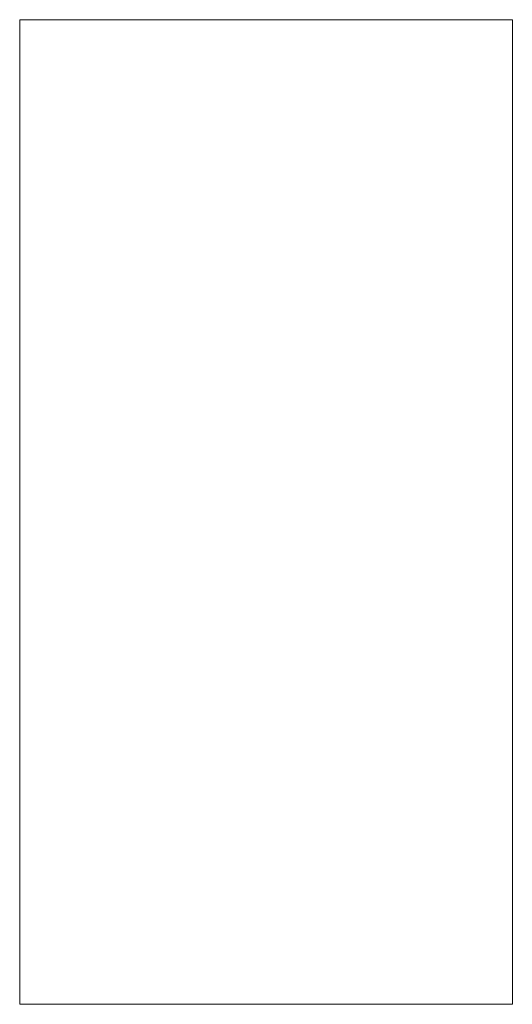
# Model space of a CAD drawing. Header units: millimetres. Extents: x -121 to 21848, y 1231 to 38988.
# Tile 40 of 44: x 18738 to 19338, y 30954 to 32154. Entities that reach past the tile are written whole.
import ezdxf

# ---------------------------------------------------------------- set-up
doc = ezdxf.new("R2010")
doc.units = ezdxf.units.MM
doc.layers.add('I-FURN-____-OTLN', color=30, linetype='Continuous', lineweight=20)

# ---------------------------------------------------------------- blocks, each defined once
blk = doc.blocks.new('Прямая форма - V line-609719-В_Этаж 01_Канализация')
at = {"layer": 'I-FURN-____-OTLN', "color": 9}
for p, q in [((0, 600), (-1200, 600)), ((-1200, 600), (-1200, 0)), ((0, 600), (0, 0)), ((0, 0), (-1200, 0))]:
    blk.add_line(p, q, dxfattribs=at)
blk = doc.blocks.new('Прямая форма - FU - 056-609720-В_Этаж 01_Канализация')
blk.add_blockref('Прямая форма - V line-609719-В_Этаж 01_Канализация', (0, 0))
blk = doc.blocks.new('V line_ifc_RVT-1-В_Этаж 01_Канализация')
at = {"layer": 'I-FURN-____-OTLN', "color": 9, "lineweight": 20, "rotation": 270}
blk.add_blockref('Прямая форма - FU - 056-609720-В_Этаж 01_Канализация', (38492.9, 30953.5), dxfattribs=at)

msp = doc.modelspace()

# ---------------------------------------------------------------- block references
at = {"lineweight": 9}
msp.add_blockref('V line_ifc_RVT-1-В_Этаж 01_Канализация', (-19755.2921, 0), dxfattribs=at)

doc.saveas('drawing.dxf')
